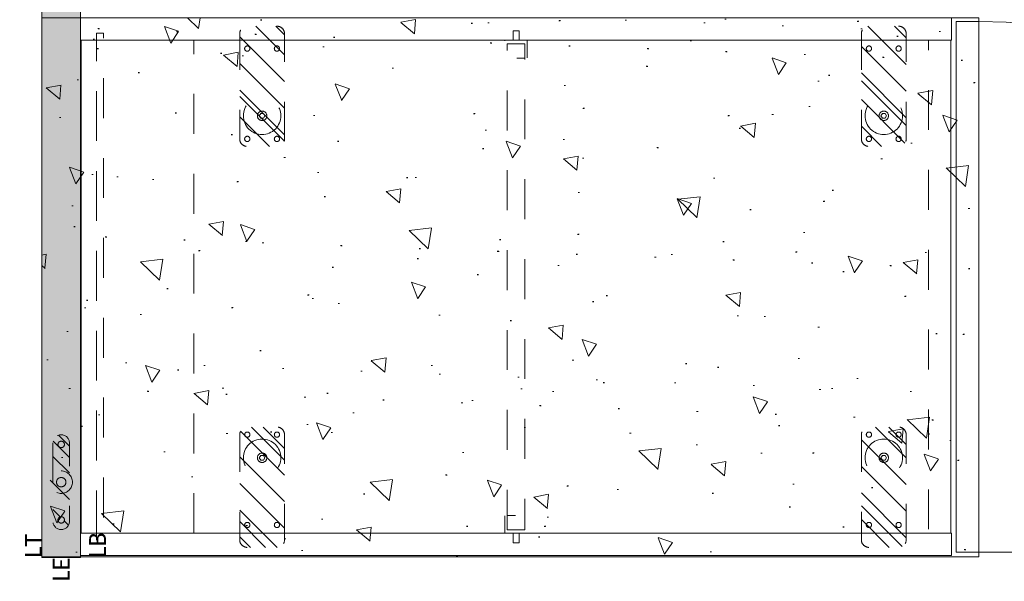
# Model space of a CAD drawing. Header units: inches. Extents: x -434 to -285, y -58 to 33.
# Tile 1 of 103: x -434 to -401, y -58 to -40. Entities that reach past the tile are written whole.
import ezdxf

# ---------------------------------------------------------------- set-up
doc = ezdxf.new("R2010")
doc.units = ezdxf.units.IN
doc.header["$LTSCALE"] = 32
doc.header["$MEASUREMENT"] = 0
doc.header["$PDMODE"] = 1
doc.header["$PDSIZE"] = -2
doc.linetypes.add('Dash Style-1', pattern=[0.083328, 0.041656, -0.041672])
for name, color, linetype, lineweight in [('DashLine', 7, 'Dash Style-1', 13), ('DashLineFill', 7, 'Dash Style-1', 13), ('Drawing', 7, 'Continuous', 18), ('Metal-Black', 7, 'Continuous', 18), ('None', 7, 'Continuous', 18), ('SolidLine', 7, 'Continuous', 15), ('Stone_1', 7, 'Continuous', 13), ('Wood_1-H', 7, 'Continuous', 13), ('Wood_1-V', 7, 'Continuous', 13)]:
    doc.layers.add(name, color=color, linetype=linetype, lineweight=lineweight)
doc.layers.add('Gallery_Notes', color=1, linetype='Continuous', lineweight=13, true_color=0xff0000)
doc.styles.add('Calibri', font='Calibri')
pattern_1 = [(45, (0, 0), (-1.613, 1.9357), []), (45, (-1.0608, 1.0608), (-0.47235, 0.41676), [])]

# ---------------------------------------------------------------- blocks, each defined once
blk = doc.blocks.new('1BP8DW-Leveler (2D)')
at = {"layer": 'DashLine', "flags": 128}
for points in [[(0.625, 0), (0.622, -0.061), (0.613, -0.122), (0.598, -0.181), (0.577, -0.239), (0.551, -0.295), (0.52, -0.347), (0.483, -0.396), (0.442, -0.442), (0.396, -0.483), (0.347, -0.52), (0.295, -0.551), (0.239, -0.577), (0.181, -0.598), (0.122, -0.613), (0.061, -0.622), (0, -0.625), (-0.061, -0.622), (-0.122, -0.613), (-0.181, -0.598), (-0.239, -0.577), (-0.295, -0.551), (-0.347, -0.52), (-0.396, -0.483), (-0.442, -0.442), (-0.483, -0.396), (-0.52, -0.347), (-0.551, -0.295), (-0.577, -0.239), (-0.598, -0.181), (-0.613, -0.122), (-0.622, -0.061), (-0.625, 0), (-0.622, 0.061), (-0.613, 0.122), (-0.598, 0.181), (-0.577, 0.239), (-0.551, 0.295), (-0.52, 0.347), (-0.483, 0.396), (-0.442, 0.442), (-0.396, 0.483), (-0.347, 0.52), (-0.295, 0.551), (-0.239, 0.577), (-0.181, 0.598), (-0.122, 0.613), (-0.061, 0.622), (0, 0.625), (0.061, 0.622), (0.122, 0.613), (0.181, 0.598), (0.239, 0.577), (0.295, 0.551), (0.347, 0.52), (0.396, 0.483), (0.442, 0.442), (0.483, 0.396), (0.52, 0.347), (0.551, 0.295), (0.577, 0.239), (0.598, 0.181), (0.613, 0.122), (0.622, 0.061)], [(0, 0.156), (0.015, 0.155), (0.03, 0.153), (0.045, 0.15), (0.06, 0.144), (0.074, 0.138), (0.087, 0.13), (0.099, 0.121), (0.11, 0.11), (0.121, 0.099), (0.13, 0.087), (0.138, 0.074), (0.144, 0.06), (0.15, 0.045), (0.153, 0.03), (0.155, 0.015), (0.156, 0), (0.155, -0.015), (0.153, -0.03), (0.15, -0.045), (0.144, -0.06), (0.138, -0.074), (0.13, -0.087), (0.121, -0.099), (0.11, -0.11), (0.099, -0.121), (0.087, -0.13), (0.074, -0.138), (0.06, -0.144), (0.045, -0.15), (0.03, -0.153), (0.015, -0.155), (0, -0.156), (-0.015, -0.155), (-0.03, -0.153), (-0.045, -0.15), (-0.06, -0.144), (-0.074, -0.138), (-0.087, -0.13), (-0.099, -0.121), (-0.11, -0.11), (-0.121, -0.099), (-0.13, -0.087), (-0.138, -0.074), (-0.144, -0.06), (-0.15, -0.045), (-0.153, -0.03), (-0.155, -0.015), (-0.156, 0), (-0.155, 0.015), (-0.153, 0.03), (-0.15, 0.045), (-0.144, 0.06), (-0.138, 0.074), (-0.13, 0.087), (-0.121, 0.099), (-0.11, 0.11), (-0.099, 0.121), (-0.087, 0.13), (-0.074, 0.138), (-0.06, 0.144), (-0.045, 0.15), (-0.03, 0.153), (-0.015, 0.155)], [(0, 0.094), (-0.081, 0.047), (-0.081, -0.047), (0, -0.094), (0.081, -0.047), (0.081, 0.047)]]:
    blk.add_lwpolyline(points, close=True, dxfattribs=at)
blk = doc.blocks.new('Slate-LSVS-Leveler (2D)')
at = {"layer": 'DashLineFill', "linetype": 'Continuous', "lineweight": 13}
h = blk.add_hatch(dxfattribs=at)
h.set_pattern_fill('Steel', color=253, style=0, pattern_type=2)
h.set_pattern_definition(pattern_1)
edge = h.paths.add_edge_path()
edge.add_arc((-2.74, 0.496), 0.252, 90, 180, ccw=False)
edge.add_line((-2.74, 0.748), (0.772, 0.748))
edge.add_arc((0.772, 0.496), 0.252, 0, 90, ccw=False)
edge.add_line((1.024, 0.496), (1.024, -0.496))
edge.add_arc((0.772, -0.496), 0.252, -90, 0, ccw=False)
edge.add_line((0.772, -0.748), (-2.74, -0.748))
edge.add_arc((-2.74, -0.496), 0.252, 180, 270, ccw=False)
edge.add_line((-2.992, -0.496), (-2.992, 0.496))
at = {"layer": 'DashLineFill', "flags": 128}
blk.add_lwpolyline([(-2.992, 0.496, -0.414214), (-2.74, 0.748), (0.772, 0.748, -0.414214), (1.024, 0.496), (1.024, -0.496, -0.414214), (0.772, -0.748), (-2.74, -0.748, -0.414214), (-2.992, -0.496)], format="xyb", close=True, dxfattribs=at)
at = {"layer": 'SolidLine', "flags": 128}
for points in [[(-2.244, 0.585), (-2.235, 0.584), (-2.227, 0.583), (-2.218, 0.581), (-2.21, 0.578), (-2.202, 0.574), (-2.195, 0.57), (-2.188, 0.565), (-2.181, 0.559), (-2.176, 0.552), (-2.17, 0.545), (-2.166, 0.538), (-2.162, 0.53), (-2.159, 0.522), (-2.157, 0.513), (-2.156, 0.505), (-2.156, 0.496), (-2.156, 0.487), (-2.157, 0.479), (-2.159, 0.47), (-2.162, 0.462), (-2.166, 0.454), (-2.17, 0.447), (-2.176, 0.44), (-2.181, 0.433), (-2.188, 0.428), (-2.195, 0.422), (-2.202, 0.418), (-2.21, 0.414), (-2.218, 0.411), (-2.227, 0.409), (-2.235, 0.408), (-2.244, 0.407), (-2.253, 0.408), (-2.261, 0.409), (-2.27, 0.411), (-2.278, 0.414), (-2.286, 0.418), (-2.293, 0.422), (-2.3, 0.428), (-2.307, 0.433), (-2.313, 0.44), (-2.318, 0.447), (-2.322, 0.454), (-2.326, 0.462), (-2.329, 0.47), (-2.331, 0.479), (-2.332, 0.487), (-2.333, 0.496), (-2.332, 0.505), (-2.331, 0.513), (-2.329, 0.522), (-2.326, 0.53), (-2.322, 0.538), (-2.318, 0.545), (-2.313, 0.552), (-2.307, 0.559), (-2.3, 0.565), (-2.293, 0.57), (-2.286, 0.574), (-2.278, 0.578), (-2.27, 0.581), (-2.261, 0.583), (-2.253, 0.584)], [(0.772, 0.585), (0.78, 0.584), (0.789, 0.583), (0.797, 0.581), (0.806, 0.578), (0.813, 0.574), (0.821, 0.57), (0.828, 0.565), (0.834, 0.559), (0.84, 0.552), (0.845, 0.545), (0.85, 0.538), (0.853, 0.53), (0.856, 0.522), (0.859, 0.513), (0.86, 0.505), (0.86, 0.496), (0.86, 0.487), (0.859, 0.479), (0.856, 0.47), (0.853, 0.462), (0.85, 0.454), (0.845, 0.447), (0.84, 0.44), (0.834, 0.433), (0.828, 0.428), (0.821, 0.422), (0.813, 0.418), (0.806, 0.414), (0.797, 0.411), (0.789, 0.409), (0.78, 0.408), (0.772, 0.407), (0.763, 0.408), (0.754, 0.409), (0.746, 0.411), (0.738, 0.414), (0.73, 0.418), (0.722, 0.422), (0.715, 0.428), (0.709, 0.433), (0.703, 0.44), (0.698, 0.447), (0.694, 0.454), (0.69, 0.462), (0.687, 0.47), (0.685, 0.479), (0.683, 0.487), (0.683, 0.496), (0.683, 0.505), (0.685, 0.513), (0.687, 0.522), (0.69, 0.53), (0.694, 0.538), (0.698, 0.545), (0.703, 0.552), (0.709, 0.559), (0.715, 0.565), (0.722, 0.57), (0.73, 0.574), (0.738, 0.578), (0.746, 0.581), (0.754, 0.583), (0.763, 0.584)], [(-2.244, -0.407), (-2.235, -0.408), (-2.227, -0.409), (-2.218, -0.411), (-2.21, -0.414), (-2.202, -0.418), (-2.195, -0.422), (-2.188, -0.428), (-2.181, -0.433), (-2.176, -0.44), (-2.17, -0.447), (-2.166, -0.454), (-2.162, -0.462), (-2.159, -0.47), (-2.157, -0.479), (-2.156, -0.487), (-2.156, -0.496), (-2.156, -0.505), (-2.157, -0.513), (-2.159, -0.522), (-2.162, -0.53), (-2.166, -0.538), (-2.17, -0.545), (-2.176, -0.552), (-2.181, -0.559), (-2.188, -0.565), (-2.195, -0.57), (-2.202, -0.574), (-2.21, -0.578), (-2.218, -0.581), (-2.227, -0.583), (-2.235, -0.584), (-2.244, -0.585), (-2.253, -0.584), (-2.261, -0.583), (-2.27, -0.581), (-2.278, -0.578), (-2.286, -0.574), (-2.293, -0.57), (-2.3, -0.565), (-2.307, -0.559), (-2.313, -0.552), (-2.318, -0.545), (-2.322, -0.538), (-2.326, -0.53), (-2.329, -0.522), (-2.331, -0.513), (-2.332, -0.505), (-2.333, -0.496), (-2.332, -0.487), (-2.331, -0.479), (-2.329, -0.47), (-2.326, -0.462), (-2.322, -0.454), (-2.318, -0.447), (-2.313, -0.44), (-2.307, -0.433), (-2.3, -0.428), (-2.293, -0.422), (-2.286, -0.418), (-2.278, -0.414), (-2.27, -0.411), (-2.261, -0.409), (-2.253, -0.408)], [(0.772, -0.407), (0.78, -0.408), (0.789, -0.409), (0.797, -0.411), (0.806, -0.414), (0.813, -0.418), (0.821, -0.422), (0.828, -0.428), (0.834, -0.433), (0.84, -0.44), (0.845, -0.447), (0.85, -0.454), (0.853, -0.462), (0.856, -0.47), (0.859, -0.479), (0.86, -0.487), (0.86, -0.496), (0.86, -0.505), (0.859, -0.513), (0.856, -0.522), (0.853, -0.53), (0.85, -0.538), (0.845, -0.545), (0.84, -0.552), (0.834, -0.559), (0.828, -0.565), (0.821, -0.57), (0.813, -0.574), (0.806, -0.578), (0.797, -0.581), (0.789, -0.583), (0.78, -0.584), (0.772, -0.585), (0.763, -0.584), (0.754, -0.583), (0.746, -0.581), (0.738, -0.578), (0.73, -0.574), (0.722, -0.57), (0.715, -0.565), (0.709, -0.559), (0.703, -0.552), (0.698, -0.545), (0.694, -0.538), (0.69, -0.53), (0.687, -0.522), (0.685, -0.513), (0.683, -0.505), (0.683, -0.496), (0.683, -0.487), (0.685, -0.479), (0.687, -0.47), (0.69, -0.462), (0.694, -0.454), (0.698, -0.447), (0.703, -0.44), (0.709, -0.433), (0.715, -0.428), (0.722, -0.422), (0.73, -0.418), (0.738, -0.414), (0.746, -0.411), (0.754, -0.409), (0.763, -0.408)]]:
    blk.add_lwpolyline(points, close=True, dxfattribs=at)
at = {"layer": 'DashLine', "color": 7}
blk.add_blockref('1BP8DW-Leveler (2D)', (0, 0), dxfattribs=at)
blk = doc.blocks.new('SlateCoatRodBracket (2D)')
at = {"layer": 'DashLine', "flags": 128}
for points in [[(0, -0.374), (0, 0.374), (0.591, 0.374), (0.591, -0.374)], [(-0.315, -0.098), (-0.315, 0.098), (0, 0.098), (0, -0.098)], [(0.118, -0.295), (0.118, 0.295), (0.591, 0.295), (0.591, -0.295)]]:
    blk.add_lwpolyline(points, close=True, dxfattribs=at)
blk = doc.blocks.new('Group-24')
at = {"layer": 'DashLine'}
blk.add_line((0.118, -30), (0.118, -47.717), dxfattribs=at)
at = {"layer": 'DashLine', "flags": 128}
for points in [[(0.748, -0.02), (17.205, -0.02), (17.205, -0.531), (0.748, -0.531)], [(0.512, -0.531), (17.441, -0.531), (17.441, -0.768), (0.512, -0.768)], [(0.748, -3.78), (17.205, -3.78), (17.205, -28.327), (0.748, -28.327)], [(0.866, -14.252), (17.087, -14.252), (17.087, -14.842), (0.866, -14.842)]]:
    blk.add_lwpolyline(points, close=True, dxfattribs=at)
at = {"layer": 'DashLine'}
blk.add_arc((0, -30), 17.835, 270, 0, dxfattribs=at)
at = {"layer": 'SolidLine', "flags": 128}
for points in [[(0, 0), (0.748, 0), (0.748, -29.094), (0, -29.094)], [(17.205, 0), (17.953, 0), (17.953, -29.094), (17.205, -29.094)], [(0.748, -0.02), (17.205, -0.02), (17.205, -29.075), (0.748, -29.075)], [(0.118, -29.252), (17.835, -29.252), (17.835, -30), (0.118, -30)]]:
    blk.add_lwpolyline(points, close=True, dxfattribs=at)
at = {"layer": 'None', "color": 7}
for p in [(3.268, -6.063), (3.268, -26.831)]:
    blk.add_blockref('Slate-LSVS-Leveler (2D)', p, dxfattribs=at)
at = {"layer": 'None', "color": 7, "rotation": 180}
for p in [(14.685, -6.063), (14.685, -26.831)]:
    blk.add_blockref('Slate-LSVS-Leveler (2D)', p, dxfattribs=at)
at = {"layer": 'Wood_1-H', "color": 7}
blk.add_blockref('SlateCoatRodBracket (2D)', (0.748, -14.547), dxfattribs=at)
at = {"layer": 'Wood_1-H', "color": 7, "rotation": 180}
blk.add_blockref('SlateCoatRodBracket (2D)', (17.205, -14.547), dxfattribs=at)
blk = doc.blocks.new('Group-25')
at = {"layer": 'None'}
blk.add_blockref('Group-24', (0, 0), dxfattribs=at)
blk = doc.blocks.new('SL Vertical Storage (2D)')
at = {"layer": 'None'}
blk.add_blockref('Group-25', (0, 0), dxfattribs=at)
at = {"layer": 'Drawing', "color": 0, "flags": 1}
for tag in ['Catalog', 'Custom', 'Option1', 'Option2', 'Option3', 'Option4', 'Option5', 'Option6', 'Option7', 'Option8', 'Option9', 'Option10', 'Option11', 'Option12', 'Tag', 'FinishGroup', 'Discount', 'Item2', 'Item3', 'Item6', 'Item8', 'Item9', 'Item10', 'Item12', 'Item13', 'Item16', 'Item18', 'Item19', 'Item20', 'Item21', 'Item22', 'Item23', 'Item24', 'Item25', 'Item1', 'Item4', 'Item5', 'Item7', 'Item11', 'Item14', 'Item15', 'Item17']:
    blk.add_attdef(tag, (-72.119, -42.519), '', height=0.00709, dxfattribs=at)
blk = doc.blocks.new('Group-28')
at = {"layer": 'Stone_1', "linetype": 'Continuous', "lineweight": 15}
h = blk.add_hatch(dxfattribs=at)
h.set_pattern_fill('AR-CONC', style=0, pattern_type=2)
h.set_pattern_definition([(50, (-6.595, -2.0547), (5.6477, -0.4941), [0.59055, -6.49606]), (-5, (-6.595, -2.055), (-1.0925, 5.9228), [0.47244, -5.19685]), (100.451, (-6.124, -2.096), (4.5552, 5.42866), [0.5019, -5.5208]), (46.184, (-6.595, -0.48), (8.4035, -1.3033), [0.8858, -9.7441]), (96.636, (-5.8945, -0.5885), (7.3595, 7.6702), [0.7528, -8.2812]), (-8.816, (-6.595, -0.48), (7.3595, 7.6702), [0.7087, -7.7953]), (21, (-5.8074, -0.8736), (4.70006, -3.1702), [0.59055, -6.49606]), (-34, (-5.8074, -0.8736), (1.9159, 5.7098), [0.47244, -5.19685]), (71.451, (-5.416, -1.138), (6.6159, 2.5396), [0.5019, -5.5208]), (37.5, (-6.5948, -2.0547), (0.09575, 2.62121), [0.0004, -15.6256]), (37.5, (96.8664, 77.3338), (0.095747, 2.621211), [0.0004, -15.6256]), (37.5, (96.8743, 77.34), (0.095747, 2.621211), [0.0004, -15.6256]), (37.5, (203.1916, 158.92), (0.095747, 2.621211), [0.00039, -15.62559]), (37.5, (203.1995, 158.9261), (0.095747, 2.621211), [0.00039, -15.62559]), (7.5, (-6.5948, -2.0547), (2.07141, 3.1056), [0.0004, -10.0114]), (7.5, (69.1615, 7.9188), (2.07141, 3.1056), [0.0004, -10.01142]), (7.5, (69.1714, 7.92), (2.07141, 3.1056), [0.0004, -10.01142]), (7.5, (195.4914, 24.5504), (2.071414, 3.105604), [0.0004, -10.01142]), (7.5, (195.5013, 24.5517), (2.071414, 3.105604), [0.0004, -10.01142]), (-32.5, (-8.3507, -2.0547), (4.20333, -0.1776), [0.0004, -16.25945]), (-32.5, (33.8273, -28.925), (4.20333, -0.1776), [0.0004, -16.25945]), (-32.5, (33.8357, -28.9305), (4.20333, -0.1776), [0.0004, -16.25945]), (-32.5, (165.4132, -112.7546), (4.203326, -0.177597), [0.0004, -16.25945]), (-32.5, (165.4217, -112.76), (4.203326, -0.177597), [0.0004, -16.25945]), (-42.5, (-9.138, -2.0547), (4.59202, 0.78823), [0.0004, -12.4248]), (-42.5, (38.7923, -45.975), (4.59202, 0.78823), [0.0004, -12.4248]), (-42.5, (38.7997, -45.9816), (4.59202, 0.78823), [0.0004, -12.4248]), (-42.5, (115.189, -115.9795), (4.59202, 0.78823), [0.0004, -12.4248]), (-42.5, (115.1963, -115.9863), (4.59202, 0.78823), [0.0004, -12.4248])])
h.paths.add_polyline_path([(0, 0), (17.992, 0), (17.992, -31.299), (0, -31.299)])
at = {"layer": 'Stone_1', "flags": 128}
blk.add_lwpolyline([(0, 0), (17.992, 0), (17.992, -31.299), (0, -31.299)], close=True, dxfattribs=at)
blk = doc.blocks.new('SL Vertical Top (2D)')
at = {"layer": 'None'}
blk.add_blockref('Group-28', (0, 0), dxfattribs=at)
at = {"layer": 'Drawing', "color": 0, "flags": 1}
for tag in ['Catalog', 'FinishGroup', 'Discount', 'Option1', 'Option2', 'Option3', 'Option4', 'Option5', 'Option6', 'Option7', 'Option8', 'Option9', 'Option10', 'Option11', 'Option12', 'Custom', 'Tag', 'Item1', 'Item2', 'Item3', 'Item4', 'Item5', 'Item6', 'Item7', 'Item8', 'Item9', 'Item10', 'Item11', 'Item12', 'Item13', 'Item14', 'Item15', 'Item16', 'Item17', 'Item18', 'Item19', 'Item20', 'Item21', 'Item22', 'Item23', 'Item24', 'Item25']:
    blk.add_attdef(tag, (-73.419, -42.558), '', height=0.00709, dxfattribs=at)
blk = doc.blocks.new('SlatePanelleveler (2D)')
at = {"layer": 'DashLineFill', "linetype": 'Continuous', "lineweight": 13}
h = blk.add_hatch(dxfattribs=at)
h.set_pattern_fill('Steel', color=253, style=0, pattern_type=2)
h.set_pattern_definition(pattern_1)
h.paths.add_polyline_path([(0.375, 0), (0.373, -0.037), (0.368, -0.073), (0.359, -0.109), (0.346, -0.144), (0.331, -0.177), (0.312, -0.208), (0.29, -0.238), (0.265, -0.265), (0.238, -0.29), (0.208, -0.312), (0.177, -0.331), (0.144, -0.346), (0.109, -0.359), (0.073, -0.368), (0.037, -0.373), (0, -0.375), (-0.037, -0.373), (-0.073, -0.368), (-0.109, -0.359), (-0.144, -0.346), (-0.177, -0.331), (-0.208, -0.312), (-0.238, -0.29), (-0.265, -0.265), (-0.29, -0.238), (-0.312, -0.208), (-0.331, -0.177), (-0.346, -0.144), (-0.359, -0.109), (-0.368, -0.073), (-0.373, -0.037), (-0.375, 0), (-0.373, 0.037), (-0.368, 0.073), (-0.359, 0.109), (-0.346, 0.144), (-0.331, 0.177), (-0.312, 0.208), (-0.29, 0.238), (-0.265, 0.265), (-0.238, 0.29), (-0.208, 0.312), (-0.177, 0.331), (-0.144, 0.346), (-0.109, 0.359), (-0.073, 0.368), (-0.037, 0.373), (0, 0.375), (0.037, 0.373), (0.073, 0.368), (0.109, 0.359), (0.144, 0.346), (0.177, 0.331), (0.208, 0.312), (0.238, 0.29), (0.265, 0.265), (0.29, 0.238), (0.312, 0.208), (0.331, 0.177), (0.346, 0.144), (0.359, 0.109), (0.368, 0.073), (0.373, 0.037)])
h = blk.add_hatch(dxfattribs=at)
h.set_pattern_fill('Steel', color=253, style=0, pattern_type=2)
h.set_pattern_definition(pattern_1)
h.paths.add_polyline_path([(0.156, 0), (0.155, -0.015), (0.153, -0.03), (0.15, -0.045), (0.144, -0.06), (0.138, -0.074), (0.13, -0.087), (0.121, -0.099), (0.11, -0.11), (0.099, -0.121), (0.087, -0.13), (0.074, -0.138), (0.06, -0.144), (0.045, -0.15), (0.03, -0.153), (0.015, -0.155), (0, -0.156), (-0.015, -0.155), (-0.03, -0.153), (-0.045, -0.15), (-0.06, -0.144), (-0.074, -0.138), (-0.087, -0.13), (-0.099, -0.121), (-0.11, -0.11), (-0.121, -0.099), (-0.13, -0.087), (-0.138, -0.074), (-0.144, -0.06), (-0.15, -0.045), (-0.153, -0.03), (-0.155, -0.015), (-0.156, 0), (-0.155, 0.015), (-0.153, 0.03), (-0.15, 0.045), (-0.144, 0.06), (-0.138, 0.074), (-0.13, 0.087), (-0.121, 0.099), (-0.11, 0.11), (-0.099, 0.121), (-0.087, 0.13), (-0.074, 0.138), (-0.06, 0.144), (-0.045, 0.15), (-0.03, 0.153), (-0.015, 0.155), (0, 0.156), (0.015, 0.155), (0.03, 0.153), (0.045, 0.15), (0.06, 0.144), (0.074, 0.138), (0.087, 0.13), (0.099, 0.121), (0.11, 0.11), (0.121, 0.099), (0.13, 0.087), (0.138, 0.074), (0.144, 0.06), (0.15, 0.045), (0.153, 0.03), (0.155, 0.015)])
at = {"layer": 'DashLineFill', "flags": 128}
for points in [[(0.375, 0), (0.373, -0.037), (0.368, -0.073), (0.359, -0.109), (0.346, -0.144), (0.331, -0.177), (0.312, -0.208), (0.29, -0.238), (0.265, -0.265), (0.238, -0.29), (0.208, -0.312), (0.177, -0.331), (0.144, -0.346), (0.109, -0.359), (0.073, -0.368), (0.037, -0.373), (0, -0.375), (-0.037, -0.373), (-0.073, -0.368), (-0.109, -0.359), (-0.144, -0.346), (-0.177, -0.331), (-0.208, -0.312), (-0.238, -0.29), (-0.265, -0.265), (-0.29, -0.238), (-0.312, -0.208), (-0.331, -0.177), (-0.346, -0.144), (-0.359, -0.109), (-0.368, -0.073), (-0.373, -0.037), (-0.375, 0), (-0.373, 0.037), (-0.368, 0.073), (-0.359, 0.109), (-0.346, 0.144), (-0.331, 0.177), (-0.312, 0.208), (-0.29, 0.238), (-0.265, 0.265), (-0.238, 0.29), (-0.208, 0.312), (-0.177, 0.331), (-0.144, 0.346), (-0.109, 0.359), (-0.073, 0.368), (-0.037, 0.373), (0, 0.375), (0.037, 0.373), (0.073, 0.368), (0.109, 0.359), (0.144, 0.346), (0.177, 0.331), (0.208, 0.312), (0.238, 0.29), (0.265, 0.265), (0.29, 0.238), (0.312, 0.208), (0.331, 0.177), (0.346, 0.144), (0.359, 0.109), (0.368, 0.073), (0.373, 0.037)], [(0.156, 0), (0.155, -0.015), (0.153, -0.03), (0.15, -0.045), (0.144, -0.06), (0.138, -0.074), (0.13, -0.087), (0.121, -0.099), (0.11, -0.11), (0.099, -0.121), (0.087, -0.13), (0.074, -0.138), (0.06, -0.144), (0.045, -0.15), (0.03, -0.153), (0.015, -0.155), (0, -0.156), (-0.015, -0.155), (-0.03, -0.153), (-0.045, -0.15), (-0.06, -0.144), (-0.074, -0.138), (-0.087, -0.13), (-0.099, -0.121), (-0.11, -0.11), (-0.121, -0.099), (-0.13, -0.087), (-0.138, -0.074), (-0.144, -0.06), (-0.15, -0.045), (-0.153, -0.03), (-0.155, -0.015), (-0.156, 0), (-0.155, 0.015), (-0.153, 0.03), (-0.15, 0.045), (-0.144, 0.06), (-0.138, 0.074), (-0.13, 0.087), (-0.121, 0.099), (-0.11, 0.11), (-0.099, 0.121), (-0.087, 0.13), (-0.074, 0.138), (-0.06, 0.144), (-0.045, 0.15), (-0.03, 0.153), (-0.015, 0.155), (0, 0.156), (0.015, 0.155), (0.03, 0.153), (0.045, 0.15), (0.06, 0.144), (0.074, 0.138), (0.087, 0.13), (0.099, 0.121), (0.11, 0.11), (0.121, 0.099), (0.13, 0.087), (0.138, 0.074), (0.144, 0.06), (0.15, 0.045), (0.153, 0.03), (0.155, 0.015)]]:
    blk.add_lwpolyline(points, close=True, dxfattribs=at)
blk = doc.blocks.new('Slate-LevelerBracket (2D)')
at = {"layer": 'DashLineFill', "linetype": 'Continuous', "lineweight": 13}
h = blk.add_hatch(dxfattribs=at)
h.set_pattern_fill('Steel', color=253, style=0, pattern_type=2)
h.set_pattern_definition(pattern_1)
edge = h.paths.add_edge_path()
edge.add_line((1.309, 0.276), (-1.309, 0.276))
edge.add_arc((-1.309, 0), 0.276, 90, 270)
edge.add_line((-1.309, -0.276), (1.309, -0.276))
edge.add_arc((1.309, 0), 0.276, 270, 450)
edge.add_line((1.309, 0.276), (1.309, 0.276))
edge = h.paths.add_edge_path()
edge.add_arc((0, 0), 0.157, 0, 180, ccw=False)
edge.add_arc((0, 0), 0.157, 180, 360, ccw=False)
edge = h.paths.add_edge_path()
edge.add_arc((-1.26, 0), 0.108, 0, 180, ccw=False)
edge.add_arc((-1.26, 0), 0.108, 180, 360, ccw=False)
edge = h.paths.add_edge_path()
edge.add_arc((1.26, 0), 0.108, 0, 180, ccw=False)
edge.add_arc((1.26, 0), 0.108, 180, 360, ccw=False)
at = {"layer": 'DashLineFill', "flags": 128}
for points in [[(1.309, 0.276), (-1.309, 0.276, 1), (-1.309, -0.276), (1.309, -0.276, 1), (1.309, 0.276)], [(-1.368, 0, -1), (-1.152, 0, -1)], [(-0.157, 0, -1), (0.157, 0, -1)], [(1.152, 0, -1), (1.368, 0, -1)]]:
    blk.add_lwpolyline(points, format="xyb", close=True, dxfattribs=at)
at = {"layer": 'DashLineFill', "linetype": 'Continuous', "lineweight": 5}
blk.add_point((0, 0), dxfattribs=at)
blk = doc.blocks.new('SlatePanelGlide (2D)')
at = {"layer": 'Metal-Black', "color": 7}
for name in ['SlatePanelleveler (2D)', 'Slate-LevelerBracket (2D)']:
    blk.add_blockref(name, (0, 0), dxfattribs=at)
blk = doc.blocks.new('Group-99')
at = {"layer": 'Wood_1-V', "linetype": 'Continuous', "lineweight": 0, "true_color": 0xcdcdcd}
blk.add_hatch(color=254, dxfattribs=at).paths.add_polyline_path([(0, 1.299), (89.862, 1.299), (89.862, 0), (0, 0)])
at = {"layer": 'Wood_1-V', "flags": 128}
blk.add_lwpolyline([(0, 1.299), (89.862, 1.299), (89.862, 0), (0, 0)], close=True, dxfattribs=at)
at = {"layer": 'DashLine', "color": 7}
blk.add_blockref('SlatePanelGlide (2D)', (2.52, 0.65), dxfattribs=at)
at = {"layer": 'Gallery_Notes', "char_height": 0.5613, "line_spacing_factor": 1.163781, "style": 'Calibri'}
for s, insert, attachment_point in [('LT', (0, 1.299), 7), ('LE', (0, 0.65), 6), ('LB', (0, -0.283), 1)]:
    blk.add_mtext(s, dxfattribs=dict(at, insert=insert, attachment_point=attachment_point))
blk = doc.blocks.new('SL Gallery Panel (2D)')
at = {"layer": 'None'}
blk.add_blockref('Group-99', (0, 0), dxfattribs=at)
at = {"layer": 'Drawing', "color": 0, "flags": 1}
for tag in ['Object_Type', 'Parm1', 'Parm2', 'Parm3', 'Parm4', 'Parm5', 'Parm6', 'Parm7', 'Parm8', 'Parm9', 'Parm10', 'Parm11', 'Parm12', 'Parm13', 'Parm14', 'Parm15', 'Parm16', 'Parm17', 'Parm18', 'Parm19', 'Parm20']:
    blk.add_attdef(tag, (-74.503, -43.393), '', height=0.00709, dxfattribs=at)
blk = doc.blocks.new('Group-100')
at = {"layer": 'Drawing', "rotation": 90}
blk.add_blockref('SL Gallery Panel (2D)', (-72.119, -42.586), dxfattribs=at)
at = {"layer": 'Drawing', "color": 0, "flags": 1}
for tag in ['Catalog', 'Custom', 'Tag', 'Option1', 'Option2', 'Option3', 'Option4', 'Option5', 'Option6', 'Option7', 'Option8', 'Option9', 'Option10', 'Option11', 'Option12', 'FinishGroup', 'Discount', 'Item1', 'Item2', 'Item3', 'Item4', 'Item5', 'Item6', 'Item7', 'Item8', 'Item9', 'Item10', 'Item11', 'Item12', 'Item13', 'Item14', 'Item15', 'Item16', 'Item17', 'Item18', 'Item19', 'Item20', 'Item21', 'Item22', 'Item23', 'Item24', 'Item25']:
    blk.add_attdef(tag, (-74.503, -43.393), '', height=0.00709, dxfattribs=at)

msp = doc.modelspace()

# ---------------------------------------------------------------- block references
at = {"layer": 'Drawing', "color": 7}
msp.add_blockref('Group-100', (-359.459, -14.977), dxfattribs=at)
at = {"layer": 'Drawing', "rotation": 90}
for name, p in [('SL Vertical Top (2D)', (-432.878, -57.535)), ('SL Vertical Storage (2D)', (-431.579, -57.496))]:
    msp.add_blockref(name, p, dxfattribs=at)

doc.saveas('drawing.dxf')
